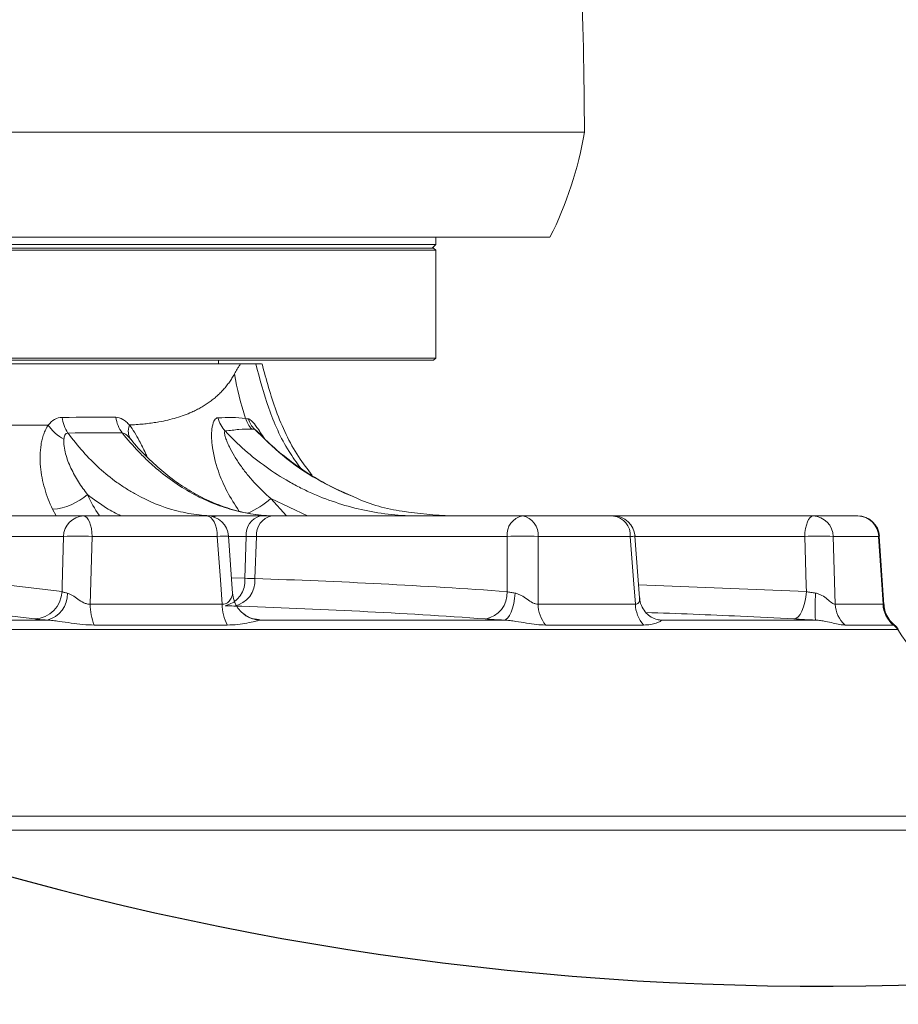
# Model space of a CAD drawing. Header units: millimetres. Extents: x 0 to 16820, y 0 to 11880.
# Tile 12 of 120: x 2611 to 2732, y 6719 to 6855. Entities that reach past the tile are written whole.
import ezdxf

# ---------------------------------------------------------------- set-up
doc = ezdxf.new("R2010")
doc.units = ezdxf.units.MM
doc.header["$LTSCALE"] = 20
doc.styles.add('SLDTEXTSTYLE0', font='TXT', dxfattribs={"width": 0.605})
doc.dimstyles.new('SLDDIMSTYLE0', dxfattribs={"dimtxt": 140, "dimasz": 100, "dimexe": 0, "dimexo": 0.0625, "dimgap": 35, "dimtad": 1, "dimtoh": 1, "dimdec": 0, "dimrnd": 1e-09, "dimzin": 12, "dimdsep": 46, "dimtxsty": 'SLDTEXTSTYLE0', "dimsah": 1, "dimcen": 0.09, "dimadec": 0, "dimazin": 0, "dimtfac": 1, "dimtofl": 0, "dimtmove": 0, "dimatfit": 3, "dimfxl": 0, "dimfrac": 2, "dimtolj": 1, "dimtzin": 12, "dimarcsym": 0})

# ---------------------------------------------------------------- blocks, each defined once
blk = doc.blocks.new('*D5')
at = {"color": 7, "linetype": 'Continuous', "lineweight": 0}
for p, q in [((2720.78, 9015.29), (5150.78, 9015.29)), ((5120.78, 9015.29), (5120.78, 6644.47)), ((2871.03, 6644.47), (5150.78, 6644.47))]:
    blk.add_line(p, q, dxfattribs=at)
for points in [[(5120.78, 9015.29), (5105.78, 8915.29), (5135.78, 8915.29)], [(5120.78, 6644.47), (5135.78, 6744.47), (5105.78, 6744.47)]]:
    blk.add_solid(points, dxfattribs=at)
at = {"color": 7, "linetype": 'Continuous', "lineweight": 0, "insert": (4940.31, 7616), "char_height": 140, "attachment_point": 1, "rotation": 90, "style": 'SLDTEXTSTYLE0'}
blk.add_mtext('2371', dxfattribs=at)
blk = doc.blocks.new('*D7')
at = {"color": 7, "linetype": 'Continuous', "lineweight": 0}
for p, q in [((4596.6, 7139.47), (4596.6, 4493.51)), ((2545.78, 6319.22), (2545.78, 4493.51)), ((4596.6, 4523.51), (2545.78, 4523.51))]:
    blk.add_line(p, q, dxfattribs=at)
for points in [[(2545.78, 4523.51), (2645.78, 4508.51), (2645.78, 4538.51)], [(4596.6, 4523.51), (4496.6, 4538.51), (4496.6, 4508.51)]]:
    blk.add_solid(points, dxfattribs=at)
at = {"color": 7, "linetype": 'Continuous', "lineweight": 0, "insert": (3357.32, 4703.98), "char_height": 140, "attachment_point": 1, "style": 'SLDTEXTSTYLE0'}
blk.add_mtext('2051', dxfattribs=at)
blk = doc.blocks.new('*D8')
at = {"color": 7, "linetype": 'Continuous', "lineweight": 0}
for p, q in [((3138.67, 7139.47), (3138.67, 4774.47)), ((2545.78, 6319.22), (2545.78, 4774.47)), ((3138.67, 4804.47), (2545.78, 4804.47))]:
    blk.add_line(p, q, dxfattribs=at)
for points in [[(2545.78, 4804.47), (2645.78, 4789.47), (2645.78, 4819.47)], [(3138.67, 4804.47), (3038.67, 4819.47), (3038.67, 4789.47)]]:
    blk.add_solid(points, dxfattribs=at)
at = {"color": 7, "linetype": 'Continuous', "lineweight": 0, "insert": (2681.89, 4984.94), "char_height": 140, "attachment_point": 1, "style": 'SLDTEXTSTYLE0'}
blk.add_mtext('593', dxfattribs=at)

msp = doc.modelspace()

# ---------------------------------------------------------------- linework, layer by layer
at = {"color": 7, "linetype": 'Continuous', "lineweight": 0}
for p, q in [((2567.75, 6839.47), (2688.78, 6839.47)), ((2684.04, 6824.97), (2571.39, 6824.97)), ((2607.03, 6823.97), (2668.28, 6823.97)), ((2667.78, 6823.47), (2668.28, 6823.97)), ((2668.28, 6823.97), (2668.28, 6824.97)), ((2423.28, 6823.17), (2668.28, 6823.17)), ((2423.58, 6823.47), (2667.98, 6823.47)), ((2668.28, 6823.17), (2667.98, 6823.47)), ((2668.28, 6808.27), (2668.28, 6823.17)), ((2423.28, 6808.27), (2668.28, 6808.27)), ((2439.96, 6807.97), (2667.98, 6807.97)), ((2638.28, 6807.47), (2638.28, 6807.97)), ((2667.98, 6807.97), (2668.28, 6808.27)), ((2518.72, 6807.47), (2641.31, 6807.47)), ((2644.03, 6797.7), (2643.74, 6798.02)), ((2619.65, 6786.47), (2601.04, 6786.47)), ((2636.67, 6786.47), (2619.65, 6786.47)), ((2644.09, 6786.47), (2638.14, 6786.47)), ((2645.65, 6786.47), (2644.09, 6786.47)), ((2680.25, 6786.47), (2645.65, 6786.47)), ((2692.79, 6786.47), (2680.25, 6786.47)), ((2720.38, 6786.47), (2692.79, 6786.47)), ((2726.54, 6786.47), (2720.38, 6786.47)), ((2640.21, 6775.77), (2639.64, 6783.68)), ((2696.39, 6775.15), (2695.76, 6783.69)), ((2730.12, 6774.21), (2729.51, 6783.66)), ((2573.78, 6772.09), (2614.62, 6772.09)), ((2644.08, 6772.09), (2677.7, 6772.09)), ((2699.42, 6772.09), (2699.15, 6772.1)), ((2699.42, 6772.09), (2720.69, 6772.09))]:
    msp.add_line(p, q, dxfattribs=at)
at = {"color": 8, "linetype": 'Continuous', "lineweight": 0}
for p, q in [((2645.5, 6788.87), (2647.66, 6786.47)), ((2645.5, 6788.87), (2650.57, 6786.47)), ((2615.86, 6786.47), (2615.36, 6787.38)), ((2598.27, 6783.62), (2616.88, 6783.62)), ((2620.56, 6774.28), (2620.83, 6783.62)), ((2620.83, 6783.62), (2638.11, 6783.62)), ((2639.65, 6783.62), (2642.1, 6783.62)), ((2641.9, 6777.85), (2642.1, 6783.62)), ((2642.1, 6783.62), (2643.52, 6783.62)), ((2643.31, 6777.81), (2643.52, 6783.62)), ((2643.52, 6783.62), (2678.12, 6783.62)), ((2682.39, 6774.28), (2682.39, 6783.62)), ((2682.39, 6783.62), (2695.13, 6783.62)), ((2695.76, 6783.62), (2719.22, 6783.62)), ((2723.42, 6774.28), (2723.16, 6783.62)), ((2723.16, 6783.62), (2729.42, 6783.62)), ((2640.06, 6777.9), (2641.9, 6777.85)), ((2696.26, 6776.93), (2719.44, 6776.02)), ((2620.56, 6774.28), (2638.79, 6774.28)), ((2682.39, 6774.28), (2695.83, 6774.28)), ((2723.42, 6774.28), (2730.03, 6774.28)), ((2639.49, 6771.4), (2621.12, 6771.4)), ((2696.97, 6771.4), (2683.42, 6771.4)), ((2731.42, 6771.4), (2724.77, 6771.4)), ((2732.11, 6770.8), (2732.12, 6770.79)), ((2732.05, 6770.77), (2480.81, 6770.77)), ((2490.31, 6745.01), (2743.62, 6745.01)), ((2744.21, 6743.05), (2490.14, 6743.05))]:
    msp.add_line(p, q, dxfattribs=at)
at = {"color": 8, "linetype": 'Continuous', "lineweight": 0, "flags": 128}
for points in [[(2620.83, 6783.62), (2620.8, 6784.19), (2620.72, 6784.72), (2620.61, 6785.21), (2620.46, 6785.64), (2620.29, 6785.99), (2620.09, 6786.25), (2619.88, 6786.41), (2619.65, 6786.47)], [(2638.11, 6783.62), (2638.07, 6784.19), (2637.98, 6784.72), (2637.84, 6785.21), (2637.66, 6785.64), (2637.45, 6785.99), (2637.2, 6786.25), (2636.94, 6786.41), (2636.67, 6786.47)], [(2637.55, 6786.33), (2637.77, 6786.41), (2638.14, 6786.47)], [(2719.22, 6783.62), (2719.25, 6784.19), (2719.33, 6784.72), (2719.44, 6785.21), (2719.58, 6785.64), (2719.75, 6785.99), (2719.95, 6786.25), (2720.16, 6786.41), (2720.38, 6786.47)], [(2616.88, 6783.62), (2616.69, 6776.81), (2616.67, 6776.02)], [(2638.11, 6783.62), (2638.55, 6777.64), (2638.79, 6774.28)], [(2678.12, 6783.62), (2678.13, 6776.81), (2678.13, 6776.02)], [(2695.13, 6783.62), (2695.58, 6777.64), (2695.83, 6774.28)], [(2719.22, 6783.62), (2719.42, 6776.81), (2719.44, 6776.02)], [(2729.54, 6783.66), (2729.53, 6783.65), (2729.42, 6783.62)], [(2729.42, 6783.62), (2729.81, 6777.64), (2730.03, 6774.28)], [(2677.7, 6772.09), (2677.96, 6772.17), (2678.21, 6772.39), (2678.45, 6772.73), (2678.68, 6773.19), (2678.87, 6773.74), (2679.03, 6774.38), (2679.15, 6775.07), (2679.22, 6775.8)], [(2717.71, 6772.24), (2718.01, 6772.31), (2718.3, 6772.52), (2718.58, 6772.87), (2718.83, 6773.33), (2719.05, 6773.9), (2719.23, 6774.56), (2719.36, 6775.27), (2719.44, 6776.02)]]:
    msp.add_lwpolyline(points, dxfattribs=at)
at = {"color": 7, "linetype": 'Continuous', "lineweight": 30}
for centre, radius, start, end in [((2720.78, 7139.47), 1875.82, 300, 180), ((2720.78, 7139.47), 417.89, 212.4693, 92.4693), ((3170.78, 6360.04), 975.82, 145.3311, 300)]:
    msp.add_arc(centre, radius, start, end, dxfattribs=at)
at = {"color": 7, "linetype": 'Continuous', "lineweight": 0}
for centre, radius, start, end in [((2161.52, 6839.47), 527.27, 0, 2.5345), ((2639.45, 6847.58), 50, 333.1119, 350.6625), ((2636.67, 6783.47), 3, 4.1126, 90), ((2692.79, 6783.47), 3, 4.241, 90), ((2726.54, 6783.47), 3, 3.7257, 90), ((2644.18, 6776.06), 3.97, 183.6691, 268.6737)]:
    msp.add_arc(centre, radius, start, end, dxfattribs=at)
at = {"color": 8, "linetype": 'Continuous', "lineweight": 0}
for centre, radius, start, end in [((2621.35, 6800.6), 4.7, 186.3571, 214.7854), ((2628.5, 6800.64), 4.43, 187.1316, 217.6681), ((2642.25, 6801.03), 4.17, 194.0605, 222.888), ((2646.19, 6801.13), 4, 198.3558, 222.3996), ((2614.62, 6795.93), 8.58, 274.9404, 310.6097), ((2636.68, 6799.25), 13.63, 294.432, 310.3345), ((2619.76, 6783.59), 2.88, 92.1493, 179.2826), ((2644.68, 6783.94), 2.59, 103.1525, 186.9977), ((2646.14, 6783.88), 2.63, 100.6769, 185.7023), ((2680.74, 6783.88), 2.63, 100.6769, 185.7023), ((2679.78, 6783.88), 2.63, 354.4238, 79.5442), ((2692.45, 6783.79), 2.69, 356.3491, 82.584), ((2720.27, 6783.58), 2.88, 0.7912, 87.9256), ((2726.49, 6783.53), 2.94, 1.7961, 88.9079), ((2618.86, 6755.9), 27.79, 85.9262, 94.0738), ((2639.37, 6770.64), 13.04, 88.7368, 95.5341), ((2680.26, 6750.39), 33.3, 86.3248, 93.6752), ((2694.72, 6791.07), 7.46, 273.1917, 278.2157), ((2721.19, 6756.07), 27.62, 85.9116, 94.0884), ((2638.39, 6777.49), 3.53, 283.1966, 5.7607), ((2639.75, 6777.53), 3.57, 280.6685, 4.5223), ((2612.74, 6776.16), 3.93, 272.303, 357.9628), ((2613.78, 6775.61), 3.63, 283.3939, 2.9537), ((2674.48, 6775.82), 3.65, 280.6108, 3.0865), ((2747.11, 6773.72), 26.47, 175.4954, 183.5449), ((2627.94, 6774.24), 7.39, 179.6758, 202.5799), ((2644.95, 6774.27), 6.16, 179.8409, 207.655), ((2687.09, 6774.35), 4.7, 180.7761, 218.7556), ((2700.28, 6774.38), 4.45, 181.2185, 221.8606), ((2727.53, 6774.45), 4.11, 182.3359, 227.7568), ((2734.08, 6774.47), 4.06, 182.6417, 229.0741), ((2734.12, 6774.51), 4.07, 183.3056, 229.7485), ((2734.12, 6774.5), 4.02, 183.2973, 230.2849), ((2729.56, 6769.16), 2.96, 32.9434, 49.4117), ((2729.65, 6769.11), 2.99, 34.4369, 50.3612)]:
    msp.add_arc(centre, radius, start, end, dxfattribs=at)
for points, knots in [([(2640.47, 6806.07), (2640.51, 6806.15), (2640.6, 6806.3), (2640.72, 6806.52), (2640.84, 6806.72), (2640.96, 6806.92), (2641.08, 6807.11), (2641.2, 6807.3), (2641.27, 6807.41), (2641.31, 6807.47)], [0, 0, 0, 0, 0.14484, 0.288971, 0.432421, 0.57522, 0.717396, 0.858979, 1, 1, 1, 1]), ([(2649.58, 6793.1), (2649.04, 6793.85), (2647.22, 6796.39), (2645.08, 6801.24), (2643.97, 6805.42), (2643.42, 6807.47)], [0, 0, 0, 0, 0.176193, 0.596095, 1, 1, 1, 1]), ([(2625.98, 6799.03), (2626.14, 6799.04), (2626.46, 6799.05), (2626.93, 6799.08), (2627.4, 6799.12), (2627.86, 6799.16), (2628.31, 6799.2), (2628.75, 6799.26), (2629.19, 6799.32), (2629.63, 6799.38), (2630.33, 6799.5), (2631.29, 6799.7), (2632.46, 6800.01), (2633.56, 6800.37), (2634.48, 6800.75), (2635.24, 6801.11), (2635.86, 6801.44), (2636.45, 6801.8), (2637.01, 6802.18), (2637.55, 6802.58), (2638.05, 6803.01), (2638.53, 6803.46), (2638.97, 6803.93), (2639.39, 6804.43), (2639.78, 6804.95), (2640.14, 6805.5), (2640.36, 6805.88), (2640.47, 6806.07)], [0, 0, 0, 0, 0.022537, 0.04507, 0.067599, 0.090126, 0.112652, 0.135179, 0.157706, 0.180236, 0.20277, 0.269888, 0.336928, 0.403922, 0.4709, 0.515171, 0.559377, 0.603528, 0.647634, 0.691703, 0.735746, 0.779773, 0.823793, 0.867816, 0.911851, 0.955909, 1, 1, 1, 1]), ([(2614.77, 6799), (2615.03, 6799.33), (2615.31, 6799.59), (2615.97, 6799.98), (2616.31, 6800.08), (2616.68, 6800.08)], [0, 0, 0, 0, 0.5, 0.5, 1, 1, 1, 1]), ([(2624.1, 6800.09), (2624.42, 6800.09), (2624.74, 6799.99), (2625.22, 6799.71), (2625.38, 6799.59), (2625.68, 6799.33), (2625.83, 6799.19), (2625.98, 6799.03)], [0, 0, 0, 0, 0.5, 0.5, 0.75, 0.75, 1, 1, 1, 1]), ([(2641.1, 6787.15), (2640.53, 6788.03), (2639.4, 6789.79), (2638.07, 6792.89), (2637.34, 6795.9), (2637.28, 6798.3), (2637.58, 6799.57), (2637.93, 6799.99), (2638.16, 6800.02), (2638.21, 6800.02)], [0, 0, 0, 0, 0.193991, 0.387805, 0.634198, 0.791289, 0.896736, 0.976782, 1, 1, 1, 1]), ([(2638.21, 6800.02), (2638.89, 6800.04), (2639.53, 6800.07), (2640.79, 6800.06), (2641.4, 6800.02), (2642.02, 6799.93)], [0, 0, 0, 0, 0.5, 0.5, 1, 1, 1, 1]), ([(2642.02, 6799.93), (2642.02, 6799.93), (2642.02, 6799.93), (2642.02, 6799.93), (2642.15, 6799.91), (2642.27, 6799.89), (2642.4, 6799.87)], [-0.00000006, -0.00000006, -0.00000006, -0.00000006, 0, 0, 0, 0.001065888, 0.001065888, 0.001065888, 0.001065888]), ([(2642.4, 6799.87), (2642.41, 6799.86), (2642.55, 6799.83), (2642.94, 6799.55), (2643.66, 6798.63), (2644.27, 6797.69), (2644.62, 6797.15)], [0, 0, 0, 0, 0.028863, 0.251162, 0.566054, 1, 1, 1, 1]), ([(2615.36, 6787.38), (2614.92, 6788.31), (2614.56, 6789.27), (2613.99, 6791.23), (2613.79, 6792.24), (2613.65, 6793.78), (2613.63, 6794.29), (2613.66, 6795.31), (2613.7, 6795.81), (2613.82, 6796.56), (2613.87, 6796.8), (2613.99, 6797.28), (2614.06, 6797.51), (2614.22, 6797.97), (2614.31, 6798.19), (2614.47, 6798.51), (2614.52, 6798.61), (2614.61, 6798.76), (2614.64, 6798.81), (2614.7, 6798.91), (2614.73, 6798.96), (2614.77, 6799)], [0, 0, 0, 0, 0.25, 0.25, 0.5, 0.5, 0.625, 0.625, 0.75, 0.75, 0.8125, 0.8125, 0.875, 0.875, 0.9375, 0.9375, 0.96875, 0.96875, 0.984375, 0.984375, 1, 1, 1, 1]), ([(2616.93, 6797.07), (2616.51, 6797.3), (2616.1, 6797.58), (2615.36, 6798.24), (2615.03, 6798.62), (2614.77, 6799)], [0, 0, 0, 0, 0.5, 0.5, 1, 1, 1, 1]), ([(2626.13, 6797.09), (2625.96, 6797.32), (2625.86, 6797.61), (2625.8, 6798.27), (2625.85, 6798.64), (2625.98, 6799.03)], [0, 0, 0, 0, 0.5, 0.5, 1, 1, 1, 1]), ([(2625.98, 6799.03), (2625.98, 6799.03), (2626.47, 6798.42), (2627.23, 6797.12), (2628.01, 6795.54), (2628.37, 6794.75), (2628.46, 6794.56)], [0, 0, 0, 0, 0.000011, 0.517087, 0.880994, 1, 1, 1, 1]), ([(2639.2, 6798.2), (2639.14, 6798.19), (2639.12, 6798.15), (2639.09, 6798.02), (2639.09, 6797.94), (2639.13, 6797.68), (2639.18, 6797.48), (2639.31, 6797.07), (2639.4, 6796.86), (2639.58, 6796.43), (2639.67, 6796.22), (2639.99, 6795.57), (2640.23, 6795.13), (2640.75, 6794.27), (2641.03, 6793.85), (2641.61, 6793.02), (2641.92, 6792.61), (2642.57, 6791.81), (2642.91, 6791.42), (2643.96, 6790.27), (2644.71, 6789.55), (2645.5, 6788.87)], [0, 0, 0, 0, 0.03125, 0.03125, 0.0625, 0.0625, 0.125, 0.125, 0.1875, 0.1875, 0.25, 0.25, 0.375, 0.375, 0.5, 0.5, 0.625, 0.625, 0.75, 0.75, 1, 1, 1, 1]), ([(2642.87, 6798.45), (2642.27, 6798.49), (2641.69, 6798.46), (2640.47, 6798.35), (2639.85, 6798.27), (2639.2, 6798.2)], [0, 0, 0, 0, 0.5, 0.5, 1, 1, 1, 1]), ([(2665.91, 6786.47), (2664.65, 6786.47), (2663.4, 6786.53), (2660.91, 6786.79), (2659.67, 6786.99), (2656.01, 6787.76), (2653.65, 6788.52), (2650.79, 6789.77), (2650.23, 6790.04), (2649.1, 6790.6), (2648.55, 6790.9), (2646.91, 6791.83), (2645.86, 6792.51), (2642.82, 6794.68), (2640.93, 6796.33), (2639.2, 6798.2)], [0, 0, 0, 0, 0.125, 0.125, 0.25, 0.25, 0.5, 0.5, 0.5625, 0.5625, 0.625, 0.625, 0.75, 0.75, 1, 1, 1, 1]), ([(2643.24, 6798.43), (2644.51, 6797.2), (2647.18, 6794.59), (2651.77, 6791.41), (2655.2, 6789.88), (2656.87, 6789.14)], [0, 0, 0, 0, 0.315758, 0.666878, 1, 1, 1, 1]), ([(2643.74, 6798.02), (2643.73, 6798.03), (2643.65, 6798.12), (2643.5, 6798.26), (2643.33, 6798.39), (2643.26, 6798.42), (2643.24, 6798.43)], [0, 0, 0, 0, 0.050915, 0.467185, 0.804932, 1, 1, 1, 1]), ([(2616.93, 6797.07), (2616.89, 6796.75), (2616.91, 6796.42), (2617, 6795.74), (2617.07, 6795.4), (2617.35, 6794.38), (2617.6, 6793.72), (2618.21, 6792.42), (2618.56, 6791.78), (2619.33, 6790.56), (2619.75, 6789.98), (2620.21, 6789.41)], [0, 0, 0, 0, 0.125, 0.125, 0.25, 0.25, 0.5, 0.5, 0.75, 0.75, 1, 1, 1, 1]), ([(2617.5, 6797.92), (2617.4, 6797.92), (2617.31, 6797.89), (2617.17, 6797.78), (2617.12, 6797.71), (2617, 6797.47), (2616.95, 6797.27), (2616.93, 6797.07)], [0, 0, 0, 0, 0.25, 0.25, 0.5, 0.5, 1, 1, 1, 1]), ([(2638.14, 6786.47), (2637.16, 6786.47), (2636.19, 6786.53), (2634.25, 6786.78), (2633.28, 6786.97), (2630.44, 6787.73), (2628.61, 6788.47), (2626.41, 6789.7), (2625.97, 6789.96), (2625.1, 6790.51), (2624.67, 6790.8), (2623.41, 6791.71), (2622.6, 6792.36), (2620.26, 6794.49), (2618.82, 6796.1), (2617.5, 6797.92)], [0, 0, 0, 0, 0.125, 0.125, 0.25, 0.25, 0.5, 0.5, 0.5625, 0.5625, 0.625, 0.625, 0.75, 0.75, 1, 1, 1, 1]), ([(2624.99, 6797.93), (2625.71, 6797.02), (2626.47, 6796.15), (2627.65, 6794.92), (2628.05, 6794.52), (2628.86, 6793.76), (2629.27, 6793.39), (2631.36, 6791.61), (2633.1, 6790.41), (2635.39, 6789.19), (2635.86, 6788.95), (2636.79, 6788.52), (2637.26, 6788.32), (2638.67, 6787.77), (2639.61, 6787.46), (2642.46, 6786.72), (2644.39, 6786.47), (2646.34, 6786.47)], [0, 0, 0, 0, 0.125, 0.125, 0.1875, 0.1875, 0.25, 0.25, 0.5, 0.5, 0.5625, 0.5625, 0.625, 0.625, 0.75, 0.75, 1, 1, 1, 1]), ([(2626.13, 6797.09), (2625.95, 6797.29), (2625.77, 6797.49), (2625.47, 6797.73), (2625.37, 6797.8), (2625.17, 6797.9), (2625.07, 6797.93), (2624.99, 6797.93)], [0, 0, 0, 0, 0.5, 0.5, 0.75, 0.75, 1, 1, 1, 1]), ([(2620.21, 6789.41), (2620.68, 6788.41), (2621.18, 6787.36), (2621.83, 6786.5), (2621.85, 6786.47)], [0, 0, 0, 0, 0.963804, 1, 1, 1, 1]), ([(2620.21, 6789.41), (2621.06, 6788.76), (2622.55, 6787.64), (2624.14, 6786.81), (2624.81, 6786.47)], [0, 0, 0, 0, 0.578811, 1, 1, 1, 1]), ([(2616.67, 6776.02), (2616.75, 6775.98), (2616.85, 6775.94), (2617.1, 6775.87), (2617.24, 6775.83), (2617.4, 6775.8)], [0, 0, 0, 0, 0.5, 0.5, 1, 1, 1, 1]), ([(2617.4, 6775.8), (2617.51, 6775.78), (2617.63, 6775.74), (2617.87, 6775.62), (2617.99, 6775.56), (2618.36, 6775.33), (2618.61, 6775.15), (2619.12, 6774.8), (2619.38, 6774.62), (2619.81, 6774.42), (2619.96, 6774.36), (2620.26, 6774.29), (2620.41, 6774.27), (2620.56, 6774.28)], [0, 0, 0, 0, 0.125, 0.125, 0.25, 0.25, 0.5, 0.5, 0.75, 0.75, 0.875, 0.875, 1, 1, 1, 1]), ([(2638.79, 6774.28), (2638.93, 6774.27), (2639.06, 6774.29), (2639.3, 6774.36), (2639.41, 6774.42), (2639.69, 6774.62), (2639.83, 6774.8), (2640.05, 6775.15), (2640.13, 6775.33), (2640.2, 6775.55), (2640.22, 6775.62), (2640.23, 6775.73), (2640.23, 6775.78), (2640.21, 6775.8)], [0, 0, 0, 0, 0.125, 0.125, 0.25, 0.25, 0.5, 0.5, 0.75, 0.75, 0.875, 0.875, 1, 1, 1, 1]), ([(2678.13, 6776.02), (2678.28, 6775.98), (2678.45, 6775.94), (2678.82, 6775.87), (2679.01, 6775.83), (2679.22, 6775.8)], [0, 0, 0, 0, 0.5, 0.5, 1, 1, 1, 1]), ([(2679.22, 6775.8), (2679.37, 6775.78), (2679.51, 6775.74), (2679.8, 6775.62), (2679.94, 6775.56), (2680.36, 6775.33), (2680.62, 6775.15), (2681.14, 6774.8), (2681.39, 6774.62), (2681.78, 6774.42), (2681.9, 6774.36), (2682.16, 6774.29), (2682.28, 6774.27), (2682.39, 6774.28)], [0, 0, 0, 0, 0.125, 0.125, 0.25, 0.25, 0.5, 0.5, 0.75, 0.75, 0.875, 0.875, 1, 1, 1, 1]), ([(2695.83, 6774.28), (2695.93, 6774.29), (2696.16, 6774.3), (2696.33, 6774.55), (2696.43, 6774.86), (2696.4, 6775.04), (2696.38, 6775.14)], [0, 0, 0, 0, 0.216872, 0.544154, 0.747138, 1, 1, 1, 1]), ([(2719.44, 6776.02), (2719.64, 6775.98), (2719.85, 6775.94), (2720.28, 6775.87), (2720.5, 6775.83), (2720.72, 6775.8)], [0, 0, 0, 0, 0.5, 0.5, 1, 1, 1, 1]), ([(2720.72, 6775.8), (2720.88, 6775.78), (2721.03, 6775.74), (2721.32, 6775.62), (2721.46, 6775.56), (2721.86, 6775.33), (2722.1, 6775.15), (2722.55, 6774.8), (2722.75, 6774.62), (2723.04, 6774.42), (2723.13, 6774.36), (2723.29, 6774.29), (2723.37, 6774.27), (2723.42, 6774.28)], [0, 0, 0, 0, 0.125, 0.125, 0.25, 0.25, 0.5, 0.5, 0.75, 0.75, 0.875, 0.875, 1, 1, 1, 1]), ([(2730.11, 6774.27), (2730.13, 6774.27), (2730.16, 6774.26), (2730.14, 6774.22), (2730.13, 6774.21)], [0, 0, 0, 0, 0.674749, 1, 1, 1, 1]), ([(2614.62, 6772.09), (2614.24, 6772.11), (2613.91, 6772.13), (2613.34, 6772.18), (2613.09, 6772.21), (2612.9, 6772.24)], [0, 0, 0, 0, 0.5, 0.5, 1, 1, 1, 1]), ([(2643.18, 6772.24), (2643.43, 6772.21), (2643.64, 6772.18), (2643.94, 6772.13), (2644.04, 6772.11), (2644.08, 6772.09)], [0, 0, 0, 0, 0.5, 0.5, 1, 1, 1, 1]), ([(2677.7, 6772.09), (2677.22, 6772.11), (2676.76, 6772.13), (2675.91, 6772.18), (2675.51, 6772.21), (2675.15, 6772.24)], [0, 0, 0, 0, 0.5, 0.5, 1, 1, 1, 1]), ([(2717.71, 6772.24), (2715.26, 6772.37), (2708.45, 6772.73), (2701.64, 6772.98), (2697.28, 6773.13)], [0, 0, 0, 0, 0.360477, 1, 1, 1, 1]), ([(2720.69, 6772.09), (2720.18, 6772.11), (2719.67, 6772.13), (2718.68, 6772.18), (2718.19, 6772.21), (2717.71, 6772.24)], [0, 0, 0, 0, 0.5, 0.5, 1, 1, 1, 1]), ([(2621.12, 6771.4), (2620.61, 6771.4), (2620.08, 6771.43), (2619.01, 6771.52), (2618.46, 6771.59), (2617.37, 6771.75), (2616.81, 6771.83), (2615.98, 6771.95), (2615.7, 6771.99), (2615.15, 6772.05), (2614.88, 6772.08), (2614.62, 6772.09)], [0, 0, 0, 0, 0.25, 0.25, 0.5, 0.5, 0.75, 0.75, 0.875, 0.875, 1, 1, 1, 1]), ([(2644.08, 6772.09), (2644, 6772.08), (2643.88, 6772.05), (2643.62, 6771.99), (2643.46, 6771.95), (2642.97, 6771.83), (2642.6, 6771.75), (2641.8, 6771.59), (2641.37, 6771.52), (2640.46, 6771.43), (2639.99, 6771.4), (2639.49, 6771.4)], [0, 0, 0, 0, 0.125, 0.125, 0.25, 0.25, 0.5, 0.5, 0.75, 0.75, 1, 1, 1, 1]), ([(2683.42, 6771.4), (2683.03, 6771.4), (2682.62, 6771.43), (2681.74, 6771.52), (2681.29, 6771.59), (2680.34, 6771.75), (2679.84, 6771.83), (2679.06, 6771.95), (2678.8, 6771.99), (2678.25, 6772.05), (2677.98, 6772.08), (2677.7, 6772.09)], [0, 0, 0, 0, 0.25, 0.25, 0.5, 0.5, 0.75, 0.75, 0.875, 0.875, 1, 1, 1, 1]), ([(2699.42, 6772.09), (2699.44, 6772.08), (2699.43, 6772.05), (2699.37, 6771.99), (2699.32, 6771.95), (2699.13, 6771.83), (2698.94, 6771.75), (2698.49, 6771.59), (2698.23, 6771.52), (2697.64, 6771.43), (2697.32, 6771.4), (2696.97, 6771.4)], [0, 0, 0, 0, 0.125, 0.125, 0.25, 0.25, 0.5, 0.5, 0.75, 0.75, 1, 1, 1, 1]), ([(2724.77, 6771.4), (2724.56, 6771.4), (2724.32, 6771.43), (2723.78, 6771.52), (2723.48, 6771.59), (2722.82, 6771.75), (2722.46, 6771.83), (2721.85, 6771.95), (2721.64, 6771.99), (2721.19, 6772.05), (2720.95, 6772.08), (2720.69, 6772.09)], [0, 0, 0, 0, 0.25, 0.25, 0.5, 0.5, 0.75, 0.75, 0.875, 0.875, 1, 1, 1, 1]), ([(2731.59, 6771.4), (2731.59, 6771.4), (2731.61, 6771.42), (2731.58, 6771.41), (2731.55, 6771.41)], [0, 0, 0, 0, 0.088434, 1, 1, 1, 1])]:
    msp.add_open_spline(points, degree=3, knots=knots, dxfattribs=at)
at = {"color": 7, "linetype": 'Continuous', "lineweight": 0}
for points, knots in [([(2643.42, 6807.47), (2643.18, 6807.47), (2642.88, 6807.47), (2642.17, 6807.47), (2641.76, 6807.47), (2641.31, 6807.47)], [0, 0, 0, 0, 0.5, 0.5, 1, 1, 1, 1]), ([(2644.2, 6807.47), (2644.21, 6807.47), (2644.26, 6807.47), (2643.75, 6807.47), (2643.42, 6807.47)], [0, 0, 0, 0, 0.35172, 1, 1, 1, 1]), ([(2651.23, 6792.03), (2650.58, 6792.9), (2648.51, 6795.64), (2646.08, 6800.84), (2644.87, 6805.29), (2644.29, 6807.47)], [0, 0, 0, 0, 0.190085, 0.603239, 1, 1, 1, 1]), ([(2656.97, 6789.12), (2656.67, 6789.23), (2655.31, 6789.73), (2653, 6790.92), (2650.07, 6792.67), (2647.31, 6794.72), (2645.2, 6796.51), (2644.09, 6797.7), (2643.77, 6798.04)], [0, 0, 0, 0, 0.061857, 0.27469, 0.487576, 0.700825, 0.914439, 1, 1, 1, 1]), ([(2646.15, 6786.5), (2645.87, 6786.49), (2644.73, 6786.46), (2642.73, 6786.73), (2640.14, 6787.31), (2637.6, 6788.23), (2635.12, 6789.43), (2632.72, 6790.92), (2630.42, 6792.68), (2628.25, 6794.72), (2626.8, 6796.23), (2626.12, 6797.12), (2626.08, 6797.17)], [0, 0, 0, 0, 0.03877, 0.160152, 0.281376, 0.402209, 0.522109, 0.64025, 0.75794, 0.875413, 0.992784, 1, 1, 1, 1]), ([(2656.87, 6789.14), (2657, 6789.07), (2659.14, 6788.03), (2663.71, 6786.9), (2668.16, 6786.61), (2670.42, 6786.47)], [0, 0, 0, 0, 0.03087, 0.507774, 1, 1, 1, 1]), ([(2699.15, 6772.12), (2699.05, 6772.13), (2698.72, 6772.16), (2698.04, 6772.44), (2697.29, 6773.03), (2696.73, 6773.86), (2696.44, 6774.61), (2696.45, 6775.05), (2696.45, 6775.14)], [0, 0, 0, 0, 0.093554, 0.312549, 0.512144, 0.718946, 0.942165, 1, 1, 1, 1]), ([(2731.61, 6771.43), (2731.45, 6771.56), (2731.01, 6771.91), (2730.52, 6772.7), (2730.2, 6773.53), (2730.19, 6774.05), (2730.18, 6774.22)], [0, 0, 0, 0, 0.195187, 0.518934, 0.848034, 1, 1, 1, 1]), ([(2643.22, 6772.21), (2643.23, 6772.21), (2643.24, 6772.21), (2643.12, 6772.23), (2642.83, 6772.31), (2642.33, 6772.53), (2641.91, 6772.75), (2641.71, 6772.95), (2641.69, 6772.97)], [0, 0, 0, 0, 0.108176, 0.27889, 0.447165, 0.674534, 0.972557, 1, 1, 1, 1]), ([(2732.13, 6770.79), (2732.02, 6770.95), (2731.88, 6771.19), (2731.65, 6771.34), (2731.58, 6771.38)], [0, 0, 0, 0, 0.700065, 1, 1, 1, 1])]:
    msp.add_open_spline(points, degree=3, knots=knots, dxfattribs=at)
at = {"color": 8, "linetype": 'Continuous', "lineweight": 0}
for points in [[(2642.02, 6799.93), (2641.32, 6801.98), (2640.81, 6804.04), (2640.47, 6806.07)], [(2616.68, 6800.08), (2619.31, 6800.09), (2621.78, 6800.09), (2624.1, 6800.09)], [(2642.02, 6799.93), (2642.2, 6799.38), (2642.49, 6798.87), (2642.87, 6798.45)], [(2597.06, 6799), (2603.44, 6799), (2609.39, 6799), (2614.77, 6799)], [(2643.24, 6798.43), (2643.12, 6798.44), (2642.99, 6798.45), (2642.87, 6798.45)], [(2624.99, 6797.93), (2622.65, 6797.94), (2620.15, 6797.93), (2617.5, 6797.92)], [(2597.99, 6777.81), (2604.23, 6777.44), (2610.45, 6776.84), (2616.67, 6776.02)], [(2641.9, 6777.85), (2642.39, 6777.84), (2642.85, 6777.82), (2643.31, 6777.81)], [(2643.31, 6777.81), (2654.93, 6777.44), (2666.53, 6776.84), (2678.13, 6776.02)], [(2612.9, 6772.24), (2606.7, 6773.06), (2600.49, 6773.65), (2594.26, 6774.02)], [(2640.41, 6774.02), (2640.02, 6774.04), (2639.61, 6774.05), (2639.2, 6774.06)], [(2675.15, 6772.24), (2663.59, 6773.06), (2652, 6773.65), (2640.41, 6774.02)], [(2730.03, 6774.28), (2730.04, 6774.28), (2730.05, 6774.28), (2730.06, 6774.28)], [(2730.06, 6774.28), (2730.08, 6774.28), (2730.1, 6774.28), (2730.11, 6774.27)], [(2731.49, 6771.41), (2731.47, 6771.41), (2731.45, 6771.4), (2731.42, 6771.4)], [(2731.55, 6771.41), (2731.54, 6771.41), (2731.52, 6771.41), (2731.49, 6771.41)], [(2732.05, 6770.77), (2732.08, 6770.78), (2732.1, 6770.79), (2732.11, 6770.8)], [(2750.79, 6743.61), (2744.63, 6752.72), (2738.39, 6761.77), (2732.05, 6770.77)]]:
    msp.add_open_spline(points, degree=3, dxfattribs=at)

# ---------------------------------------------------------------- dimensions: what is measured, and where the dimension line sits
at = {"color": 7, "linetype": 'Continuous', "lineweight": 0}
dim = msp.add_linear_dim(base=(5120.78, 6644.47), p1=(2720.78, 9015.29), p2=(2871.03, 6644.47), angle=90, dimstyle='SLDDIMSTYLE0', dxfattribs=at)
dim.commit()
dim.dimension.update_dxf_attribs({"geometry": '*D5', "text_midpoint": (5120.78, 7829.88), "dimtype": 160})
for base, p1, picture, middle in [((2545.78, 4523.51), (4596.6, 7139.47), '*D7', (3571.19, 4523.51)), ((2545.78, 4804.47), (3138.67, 7139.47), '*D8', (2842.23, 4804.47))]:
    dim = msp.add_linear_dim(base=base, p1=p1, p2=(2545.78, 6319.22), dimstyle='SLDDIMSTYLE0', dxfattribs=at)
    dim.commit()
    dim.dimension.update_dxf_attribs({"geometry": picture, "text_midpoint": middle, "dimtype": 160})

doc.saveas('drawing.dxf')
